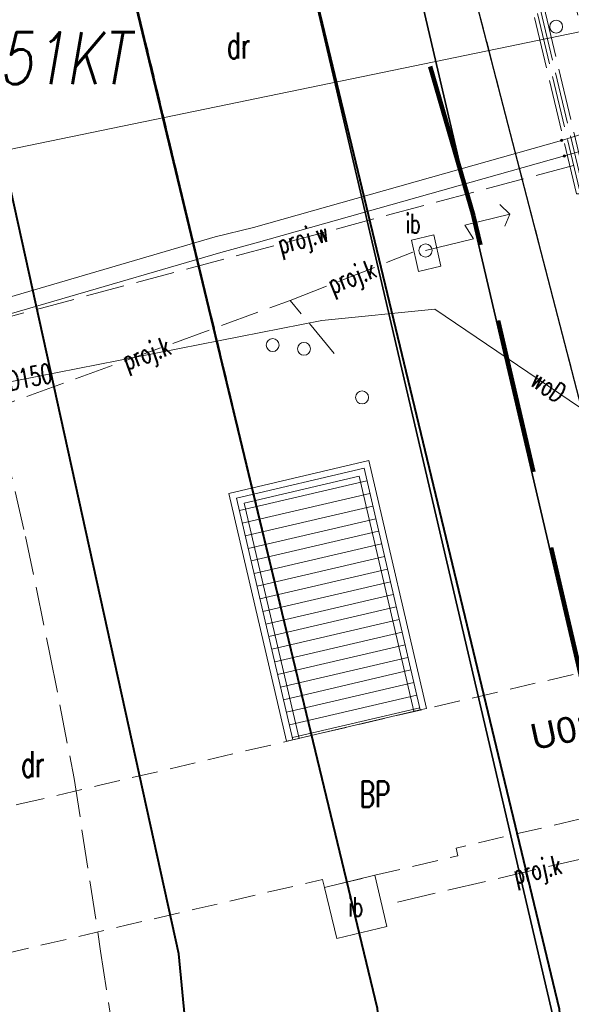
# Model space of a CAD drawing. Header units: metres. Extents: x 6567600 to 13135881, y 5574237 to 11149086.
# Tile 11 of 120: x 6567824 to 6567845, y 5574409 to 5574447. Entities that reach past the tile are written whole.
import ezdxf
from ezdxf.enums import TextEntityAlignment as Align

# ---------------------------------------------------------------- set-up
doc = ezdxf.new("R2010")
doc.units = ezdxf.units.M
for name, pattern in [('zzzxref_260316$0$_MDCP$0$2.0_1.0', [3, 2, -1]), ('zzzxref_260316$0$_MDCP$0$L_0_03', [1, 0.5, -0.5]), ('zzzxref_260316$0$_MDCP$0$L_0_04', [1.5, 1, -0.5]), ('zzzxref_260316$0$_MDCP$0$L_2_50', [2.5, 2, -0.5]), ('zzzxref_260316$0$_MDCP$1$L_0_06', [2, 1.5, -0.5])]:
    doc.linetypes.add(name, pattern=pattern)
for name, color, linetype, lineweight in [('zzzxref_260316$0$_MDCP$0$EGB_DzialkaEwidencyjna', 7, 'Continuous', 18), ('zzzxref_260316$0$_MDCP$0$EGB_Klasouzytek', 92, 'Continuous', 18), ('zzzxref_260316$0$_MDCP$0$EGB_KonturUzytkuGruntowego', 92, 'Continuous', 18), ('zzzxref_260316$0$_MDCP$0$GES_InneUrzadzeniaTowarzyszace', 7, 'Continuous', 18), ('zzzxref_260316$0$_MDCP$0$GES_InneUrzadzeniaTowarzyszace_P', 7, 'Continuous', 18), ('zzzxref_260316$0$_MDCP$0$GES_PrzewodCieplowniczy', 212, 'Continuous', 18), ('zzzxref_260316$0$_MDCP$0$GES_PrzewodElektroenergetyczny_Projektowany', 7, 'Continuous', 18), ('zzzxref_260316$0$_MDCP$0$GES_PrzewodKanalizacyjny_Projektowany', 7, 'Continuous', 18), ('zzzxref_260316$0$_MDCP$0$GES_Rzedna', 7, 'Continuous', 18), ('zzzxref_260316$0$_MDCP$0$KR_ObiektKarto', 7, 'Continuous', 18), ('zzzxref_260316$0$_MDCP$0$MP_LINIE_REGULAC', 135, 'Continuous', 40), ('zzzxref_260316$0$_MDCP$0$OT_Budowle', 7, 'Continuous', 18), ('zzzxref_260316$0$_MDCP$0$OT_Komunikacja', 7, 'Continuous', 18), ('zzzxref_260316$0$_MDCP$0$Z_ZAKRES', 214, 'Continuous', 90), ('zzzxref_260316$0$_MDCP$1$GES_PrzewodWodociagowy', 5, 'Continuous', 18), ('zzzxref_260316$0$_MDCP$1$GES_PrzewodWodociagowy_Projektowany', 7, 'Continuous', 18)]:
    doc.layers.add(name, color=color, linetype=linetype, lineweight=lineweight)
doc.layers.add('zzzxref_260316$0$PR1183 Chorzów Metalowców V09_TT$0$FORMA - Arch 01 - PZT-5 Opisy ogólne', color=7, linetype='Continuous')
doc.styles.add('zzzxref_260316$0$$TD_AUDIT_GENERATED_(9E133)', font='simplex.shx')
doc.styles.add('zzzxref_260316$0$$TD_AUDIT_GENERATED_(B0E6E)', font='arial.ttf')
doc.linetypes.add('zzzxref_260316$0$_MDCP$0$L_0_29_SHX', pattern='A,0,-0.25,-0.5,-0.5,-0.5,-0.5,-0.5,-0.5,-0.5,-0.5,[2,GML_DCP.shx,S=0.05,R=0,X=0,Y=0],-0.5,[3,GML_DCP.shx,S=0.05,R=0,X=0,Y=0],-0.25', length=5)
doc.linetypes.add('zzzxref_260316$0$_MDCP$0$MPNLZ', pattern='A,6,-2,[35,msgB.shx,S=0.016,R=0,X=-1,Y=0],6', length=14)

# ---------------------------------------------------------------- blocks, each defined once
blk = doc.blocks.new('zzzxref_260316$0$_MDCP$0$other_SUPS01_02')
at = {"linetype": 'Continuous', "lineweight": 13}
blk.add_hatch(color=0, dxfattribs=at).paths.add_polyline_path([(0, -0.091, 1), (0, 0.091, 1)])
at = {"color": 0, "linetype": 'Continuous', "lineweight": 13}
blk.add_circle((0, 0), 0.0906, dxfattribs=at)
blk = doc.blocks.new('zzzxref_260316$0$_MDCP$0$other_SUPY')
at = {"color": 0, "linetype": 'Continuous', "lineweight": 18, "flags": 128}
for points in [[(-1.2, 7), (-2.1, 6.4)], [(0, 0), (0, 3.8), (-1.2, 3.4), (-1.2, 7)], [(-1.2, 7), (-0.4, 6.4)]]:
    blk.add_lwpolyline(points, dxfattribs=at)
at = {"color": 0, "linetype": 'Continuous', "lineweight": 18}
blk.add_circle((0, 0), 0.51, dxfattribs=at)
blk = doc.blocks.new('zzzxref_260316$0$_MDCP$0$other_SUPP')
at = {"color": 0, "linetype": 'Continuous', "lineweight": 18}
blk.add_circle((0, 0), 0.5, dxfattribs=at)
blk = doc.blocks.new('zzzxref_260316$0$_MDCP$0$L_0_29_2')
at = {"color": 0, "linetype": 'Continuous', "lineweight": 13, "flags": 128}
blk.add_lwpolyline([(0, 0.5), (0, -0.5)], dxfattribs=at)
blk = doc.blocks.new('zzzxref_260316$0$_MDCP$0$L_0_29_1')
at = {"color": 0, "linetype": 'Continuous', "lineweight": 13, "flags": 128}
blk.add_lwpolyline([(0, -0.5), (0, 0.5)], dxfattribs=at)
blk = doc.blocks.new('zzzxref_260316$0$PR1183 Chorzów Metalowców V09_TT$0$Płaszczyzna odcinająca_1', base_point=(6567847.449, 5574417.53))
at = {"layer": 'zzzxref_260316$0$PR1183 Chorzów Metalowców V09_TT$0$FORMA - Arch 01 - PZT-5 Opisy ogólne', "color": 7, "lineweight": 5, "insert": (6567846.533, 5574417.623), "char_height": 1, "attachment_point": 9, "rotation": 12.1296, "style": 'zzzxref_260316$0$$TD_AUDIT_GENERATED_(B0E6E)'}
blk.add_mtext('\\A1;{\\pqr;\\pt0;\\fArial|b0|i0|c238|p0;\\W1.000000;U01}', dxfattribs=at)
blk = doc.blocks.new('zzzxref_260316')
at = {"layer": 'zzzxref_260316$0$_MDCP$0$EGB_DzialkaEwidencyjna', "linetype": 'Continuous', "lineweight": 18}
blk.add_line((6567837.912, 5574408.633), (6567824.598, 5574464.147), dxfattribs=at)
at = {"layer": 'zzzxref_260316$0$_MDCP$0$EGB_Klasouzytek', "lineweight": 18}
blk.add_lwpolyline([(6567843.288, 5574339.738), (6567840.22, 5574379.37), (6567837.97, 5574408.39), (6567824.54, 5574464.39), (6567815.07, 5574503.11), (6567813.39, 5574510.85)], dxfattribs=at)
at = {"layer": 'zzzxref_260316$0$_MDCP$0$EGB_KonturUzytkuGruntowego', "linetype": 'zzzxref_260316$0$_MDCP$0$L_0_03', "lineweight": 18}
blk.add_lwpolyline([(6567837.97, 5574408.39), (6567824.54, 5574464.39)], dxfattribs=at)
at = {"layer": 'zzzxref_260316$0$_MDCP$0$GES_InneUrzadzeniaTowarzyszace', "color": 7, "linetype": 'zzzxref_260316$0$_MDCP$0$L_0_04', "lineweight": 18, "flags": 128}
blk.add_lwpolyline([(6567824.12, 5574416.26), (6567827.3, 5574417.01), (6567834.71, 5574418.75), (6567848.14, 5574421.88), (6567853.26, 5574423.08), (6567854.58, 5574417.42), (6567851.37, 5574416.66), (6567849.43, 5574416.21), (6567849.36, 5574416.5), (6567847.12, 5574416), (6567841.02, 5574414.57), (6567841.09, 5574414.27), (6567837.88, 5574413.52), (6567835.93, 5574413.05), (6567835.86, 5574413.36), (6567830.97, 5574412.22), (6567828.31, 5574411.6), (6567825.37, 5574410.91), (6567822.44, 5574410.23), (6567821.18, 5574415.58)], close=True, dxfattribs=at)
at = {"layer": 'zzzxref_260316$0$_MDCP$0$GES_PrzewodCieplowniczy', "color": 212, "linetype": 'Continuous', "lineweight": 18}
for points in [[(6567847.7, 5574447.12), (6567847.86, 5574446.37), (6567848.67, 5574443.33), (6567848.81, 5574442.75), (6567848.71, 5574442.43), (6567848.52, 5574442.28), (6567847.98, 5574442.11), (6567845.21, 5574441.3), (6567833.29, 5574437.95), (6567831.92, 5574437.57), (6567819.001, 5574433.809)], [(6567818.911, 5574434.436), (6567831.7, 5574438.18), (6567833.19, 5574438.54), (6567845.1, 5574441.9), (6567847.36, 5574442.6), (6567848.03, 5574442.83), (6567848.14, 5574442.99), (6567848.2, 5574443.23), (6567848.09, 5574443.82), (6567847.18, 5574446.88)]]:
    blk.add_lwpolyline(points, dxfattribs=at)
at = {"layer": 'zzzxref_260316$0$_MDCP$0$GES_PrzewodElektroenergetyczny_Projektowany', "color": 1, "linetype": 'zzzxref_260316$0$_MDCP$0$L_2_50', "lineweight": 18}
for points in [[(6567862.97, 5574345.7), (6567860.87, 5574363.89), (6567859.4, 5574369.85), (6567857.55, 5574384.66), (6567852.95, 5574407.66), (6567856.75, 5574413.96), (6567850.78, 5574439.79), (6567845.68, 5574439.84), (6567840.19, 5574462.85)], [(6567863.13, 5574345.65), (6567861.02, 5574363.92), (6567859.55, 5574369.88), (6567857.7, 5574384.68), (6567853.11, 5574407.63), (6567856.91, 5574413.93), (6567850.9, 5574439.94), (6567845.79, 5574439.99), (6567840.33, 5574462.89)], [(6567863.28, 5574345.6), (6567861.17, 5574363.95), (6567859.7, 5574369.91), (6567857.85, 5574384.71), (6567853.27, 5574407.6), (6567857.07, 5574413.91), (6567851.02, 5574440.09), (6567845.91, 5574440.13), (6567840.48, 5574462.92)], [(6567863.44, 5574345.55), (6567861.32, 5574363.97), (6567859.85, 5574369.93), (6567858, 5574384.73), (6567853.42, 5574407.58), (6567857.22, 5574413.88), (6567851.14, 5574440.24), (6567846.03, 5574440.28), (6567840.62, 5574462.96)]]:
    blk.add_lwpolyline(points, dxfattribs=at)
at = {"layer": 'zzzxref_260316$0$_MDCP$0$GES_PrzewodKanalizacyjny_Projektowany', "color": 36, "linetype": 'zzzxref_260316$0$_MDCP$1$L_0_06', "lineweight": 18, "flags": 128}
for points in [[(6567834.61, 5574435.72), (6567839.35, 5574437.58)], [(6567820.67, 5574430.64), (6567834.61, 5574435.72), (6567836.51, 5574433.43)], [(6567849.95, 5574415.11), (6567838.36, 5574412.39)]]:
    blk.add_lwpolyline(points, dxfattribs=at)
at = {"layer": 'zzzxref_260316$0$_MDCP$0$KR_ObiektKarto', "linetype": 'Continuous', "lineweight": 18, "flags": 128}
for points in [[(6567837.573, 5574428.753), (6567832.641, 5574427.606)], [(6567837.687, 5574428.266), (6567832.755, 5574427.119)], [(6567837.8, 5574427.779), (6567832.868, 5574426.632)], [(6567837.913, 5574427.292), (6567832.982, 5574426.145)], [(6567838.026, 5574426.805), (6567833.096, 5574425.658)], [(6567838.14, 5574426.318), (6567833.21, 5574425.171)], [(6567838.253, 5574425.831), (6567833.323, 5574424.684)], [(6567838.366, 5574425.344), (6567833.437, 5574424.198)], [(6567838.479, 5574424.857), (6567833.551, 5574423.711)], [(6567838.593, 5574424.37), (6567833.665, 5574423.224)], [(6567838.706, 5574423.883), (6567833.778, 5574422.737)], [(6567838.819, 5574423.396), (6567833.892, 5574422.25)], [(6567838.932, 5574422.909), (6567834.006, 5574421.763)], [(6567839.046, 5574422.422), (6567834.12, 5574421.276)], [(6567839.159, 5574421.935), (6567834.233, 5574420.789)], [(6567839.272, 5574421.448), (6567834.347, 5574420.302)], [(6567839.386, 5574420.961), (6567834.461, 5574419.816)], [(6567839.499, 5574420.474), (6567834.575, 5574419.329)], [(6567839.612, 5574419.987), (6567834.689, 5574418.842)]]:
    blk.add_lwpolyline(points, dxfattribs=at)
at = {"layer": 'zzzxref_260316$0$_MDCP$0$MP_LINIE_REGULAC', "linetype": 'zzzxref_260316$0$_MDCP$0$MPNLZ', "flags": 128}
blk.add_lwpolyline([(6567850.203, 5574340.64), (6567845.014, 5574408.349), (6567815.314, 5574531.714), (6567826.921, 5574548.2), (6567848.668, 5574553.025)], dxfattribs=at)
at = {"layer": 'zzzxref_260316$0$_MDCP$0$MP_LINIE_REGULAC', "linetype": 'Continuous'}
for points in [[(6567837.155, 5574338.938), (6567830.301, 5574410.488), (6567815.244, 5574478.805), (6567809.616, 5574504.76)], [(6567828.37, 5574448.208), (6567837.97, 5574408.39), (6567843.24, 5574340.36), (6567843.288, 5574339.738)]]:
    blk.add_lwpolyline(points, dxfattribs=at)
at = {"layer": 'zzzxref_260316$0$_MDCP$0$OT_Budowle', "linetype": 'Continuous', "lineweight": 18}
for p, q in [((6567832.23, 5574428.266), (6567837.647, 5574429.541)), ((6567837.647, 5574429.541), (6567839.874, 5574419.967)), ((6567832.83, 5574427.894), (6567837.273, 5574428.939)), ((6567837.273, 5574428.939), (6567839.386, 5574419.853)), ((6567834.467, 5574418.693), (6567832.23, 5574428.266)), ((6567834.953, 5574418.807), (6567832.83, 5574427.894))]:
    blk.add_line(p, q, dxfattribs=at)
at = {"layer": 'zzzxref_260316$0$_MDCP$0$OT_Budowle', "linetype": 'zzzxref_260316$0$_MDCP$0$L_0_29_SHX', "lineweight": 18}
for p, q in [((6567832.53, 5574428.08), (6567837.46, 5574429.24)), ((6567837.46, 5574429.24), (6567839.63, 5574419.91)), ((6567834.71, 5574418.75), (6567832.53, 5574428.08))]:
    blk.add_line(p, q, dxfattribs=at)
at = {"layer": 'zzzxref_260316$0$_MDCP$0$OT_Budowle', "color": 7, "linetype": 'Continuous', "lineweight": 18, "flags": 128}
for points in [[(6567840.16, 5574438.25), (6567840.43, 5574437.05), (6567839.56, 5574436.84), (6567839.29, 5574438.05)], [(6567837.88, 5574413.52), (6567838.34, 5574411.54), (6567836.41, 5574411.08), (6567835.93, 5574413.05)]]:
    blk.add_lwpolyline(points, close=True, dxfattribs=at)
at = {"layer": 'zzzxref_260316$0$_MDCP$0$OT_Komunikacja', "color": 7, "linetype": 'Continuous', "lineweight": 25, "flags": 128}
blk.add_lwpolyline([(6567856.09, 5574372.83), (6567857, 5574372.9), (6567856.31, 5574378.9), (6567855.79, 5574382.87), (6567855.18, 5574386.83), (6567854.51, 5574390.76), (6567853.78, 5574394.71), (6567853.05, 5574398.63), (6567852.19, 5574402.6), (6567849.76, 5574413.26), (6567845.96, 5574431.22), (6567840.92, 5574450.67)], dxfattribs=at)
at = {"layer": 'zzzxref_260316$0$_MDCP$0$OT_Komunikacja', "color": 7, "linetype": 'Continuous', "lineweight": 35}
for points in [[(6567821.69, 5574506.72), (6567844.97, 5574407.21), (6567845.53, 5574404.75), (6567846.07, 5574402.32), (6567847.1, 5574397.41), (6567847.57, 5574394.98), (6567847.771, 5574393.56), (6567848.45, 5574390.06), (6567848.87, 5574387.58), (6567849.27, 5574385.1), (6567849.64, 5574382.63), (6567850, 5574380.17), (6567850.33, 5574377.66), (6567850.64, 5574375.19), (6567851.22, 5574370.13), (6567851.46, 5574367.75), (6567851.69, 5574365.27), (6567851.9, 5574362.77), (6567852.1, 5574360.28), (6567852.26, 5574357.8)], [(6567825.64, 5574507.36), (6567848.98, 5574407.6), (6567849.55, 5574405.16), (6567850.09, 5574402.71), (6567850.6, 5574400.27), (6567851.1, 5574397.82), (6567851.58, 5574395.37), (6567852.04, 5574392.91), (6567852.48, 5574390.43), (6567852.89, 5574387.97), (6567853.29, 5574385.49), (6567853.67, 5574383.03), (6567854.02, 5574380.55), (6567854.35, 5574378.08), (6567854.66, 5574375.6), (6567854.97, 5574373.1), (6567855.23, 5574370.61), (6567855.48, 5574368.14), (6567855.71, 5574365.66), (6567855.92, 5574363.17), (6567856.1, 5574360.65), (6567856.28, 5574358.16)]]:
    blk.add_lwpolyline(points, dxfattribs=at)
at = {"layer": 'zzzxref_260316$0$_MDCP$0$OT_Komunikacja', "color": 7, "linetype": 'zzzxref_260316$0$_MDCP$0$L_0_04', "lineweight": 18, "flags": 128}
blk.add_lwpolyline([(6567947.515, 5574455.698), (6567948.396, 5574450.424), (6567948.648, 5574448.732), (6567948.975, 5574446.476), (6567949.265, 5574444.281), (6567949.478, 5574440.508), (6567949.478, 5574438.827), (6567949.548, 5574436.345), (6567949.466, 5574434.494), (6567949.331, 5574431.506), (6567949.013, 5574428.567), (6567948.397, 5574424.452), (6567947.845, 5574421.592), (6567946.958, 5574417.848), (6567946.194, 5574415.206), (6567944.955, 5574411.463), (6567944.22, 5574409.565), (6567943.335, 5574407.431), (6567941.896, 5574404.446), (6567940.723, 5574402.331), (6567939.781, 5574400.677), (6567938.516, 5574398.665), (6567936.744, 5574396.084), (6567934.465, 5574393.243), (6567932.327, 5574390.844), (6567928.971, 5574387.543), (6567926.7, 5574385.54), (6567925.032, 5574384.195), (6567923.337, 5574382.935), (6567920.797, 5574381.179), (6567917.606, 5574379.366), (6567914.527, 5574377.737), (6567911.816, 5574376.502), (6567909.558, 5574375.579), (6567907.269, 5574374.816), (6567903.606, 5574373.672), (6567899.382, 5574372.528), (6567894.891, 5574371.274), (6567878.894, 5574366.917), (6567867.949, 5574363.87), (6567863.154, 5574362.61), (6567857.11, 5574361.35), (6567856.863, 5574364.456), (6567856.582, 5574368.039), (6567856.09, 5574372.83), (6567857, 5574372.9), (6567856.31, 5574378.9), (6567855.79, 5574382.87), (6567855.18, 5574386.83), (6567854.51, 5574390.76), (6567853.78, 5574394.71), (6567853.05, 5574398.63), (6567852.19, 5574402.6), (6567849.76, 5574413.26), (6567849.89, 5574414.22), (6567851.83, 5574414.67), (6567851.37, 5574416.66), (6567854.58, 5574417.42), (6567850.88, 5574432.39), (6567845.96, 5574431.22), (6567840.92, 5574450.67), (6567838.96, 5574456.25), (6567831.07, 5574490.06), (6567830.27, 5574495.98), (6567829, 5574501.83), (6567827.92, 5574506.7), (6567826.86, 5574511.56), (6567826.08, 5574515.52), (6567825.4, 5574519.47), (6567824.95, 5574522.44), (6567824.5, 5574526.43), (6567824.25, 5574529.43), (6567824.08, 5574532.42), (6567824.01, 5574536.4), (6567824.25, 5574539.41), (6567825.44, 5574545.29), (6567826.09, 5574547.18), (6567826.92, 5574548.98), (6567827.87, 5574550.71), (6567829, 5574552.37), (6567849.24, 5574556.86), (6567847.84, 5574562.43), (6567850.42, 5574563.07), (6567851, 5574562.82), (6567857.08, 5574558.64), (6567878.36, 5574563.51), (6567907.32, 5574570.28), (6567907.73, 5574567.88), (6567878.94, 5574561.2), (6567857.62, 5574556.33), (6567833.07, 5574550.68), (6567832.17, 5574550.48), (6567830.79, 5574549.8), (6567829.67, 5574548.79), (6567828.68, 5574547.02), (6567827.68, 5574544.22), (6567827.06, 5574541.37), (6567826.61, 5574538.33), (6567826.47, 5574535.3), (6567826.62, 5574531.27), (6567826.93, 5574527.32), (6567827.29, 5574523.8), (6567827.81, 5574520.34), (6567828.64, 5574515.44), (6567829.22, 5574512.47), (6567831.34, 5574502.7), (6567832, 5574502.04), (6567832.86, 5574501.86), (6567835.48, 5574490.39), (6567838.69, 5574476.72), (6567840.94, 5574477.22), (6567842.1, 5574472.29), (6567839.84, 5574471.76), (6567843.24, 5574457.14), (6567846.41, 5574443.89), (6567846.82, 5574442.27), (6567847.04, 5574441.61), (6567847.42, 5574441.08), (6567847.97, 5574440.71), (6567848.63, 5574440.56), (6567849.32, 5574440.61), (6567851.19, 5574441.04), (6567854.02, 5574429.39), (6567857.72, 5574414.07), (6567855.38, 5574413.53), (6567854.43, 5574412.7), (6567853.63, 5574411.68), (6567853.17, 5574410.72), (6567853.12, 5574409.71), (6567854.26, 5574404.84), (6567855.51, 5574399), (6567857.01, 5574391.2), (6567857.79, 5574386.18), (6567858.35, 5574382.21), (6567859.02, 5574377.27), (6567859.909, 5574368.887), (6567860.055, 5574367.78), (6567860.402, 5574366.895), (6567861.348, 5574365.757), (6567862.743, 5574365.112), (6567863.812, 5574364.983), (6567864.873, 5574365.082), (6567875.385, 5574368.045), (6567887.169, 5574371.344), (6567894.86, 5574373.433), (6567904.193, 5574375.979), (6567909.986, 5574377.842), (6567913.714, 5574379.575), (6567916.29, 5574380.93), (6567919.833, 5574382.929), (6567921.94, 5574384.465), (6567924.837, 5574386.597), (6567926.974, 5574388.488), (6567928.91, 5574390.273), (6567932.797, 5574394.443), (6567936.263, 5574399.014), (6567938.789, 5574403.047), (6567940.719, 5574406.619), (6567942.6, 5574410.97), (6567944.237, 5574415.951), (6567945.095, 5574418.932), (6567946.005, 5574422.667), (6567946.916, 5574428.255), (6567947.357, 5574433.537), (6567947.446, 5574438.626), (6567947.184, 5574444.294), (6567946.685, 5574448.233), (6567946.054, 5574452.175), (6567945.029, 5574458.386), (6567942.856, 5574469.729), (6567945.871, 5574465.435)], close=True, dxfattribs=at)
at = {"layer": 'zzzxref_260316$0$_MDCP$0$OT_Komunikacja', "color": 7, "linetype": 'zzzxref_260316$0$_MDCP$1$L_0_06', "lineweight": 18}
blk.add_lwpolyline([(6567817.142, 5574457.023), (6567819.924, 5574445.478), (6567821.705, 5574438.078), (6567824.37, 5574426.61), (6567825.318, 5574422.062), (6567826.252, 5574417.257), (6567827.277, 5574410.583), (6567828.114, 5574405.156), (6567829.154, 5574397.295), (6567830.088, 5574389.183), (6567830.723, 5574381.004), (6567831.569, 5574370.079), (6567831.824, 5574366.948), (6567841.8, 5574366.55), (6567842.76, 5574365.31), (6567844, 5574364.26), (6567845.73, 5574363.2), (6567847.691, 5574362.286), (6567848.554, 5574361.921), (6567850.92, 5574360.92), (6567851.08, 5574358.976)], dxfattribs=at)
at = {"layer": 'zzzxref_260316$0$_MDCP$0$OT_Komunikacja', "color": 7, "linetype": 'Continuous', "lineweight": 18, "flags": 128}
blk.add_lwpolyline([(6567832.53, 5574428.08), (6567837.46, 5574429.24), (6567839.63, 5574419.91), (6567834.71, 5574418.75)], close=True, dxfattribs=at)
at = {"layer": 'zzzxref_260316$0$_MDCP$0$Z_ZAKRES', "linetype": 'zzzxref_260316$0$_MDCP$0$2.0_1.0', "lineweight": 140, "ltscale": 3}
blk.add_lwpolyline([(6567820.407, 5574555.719), (6567847.232, 5574561.997), (6567929.356, 5574581.206), (6567956.443, 5574443.911), (6567955.827, 5574425.481), (6567951.015, 5574407.07), (6567933.777, 5574381.866), (6567907.312, 5574367.318), (6567855.739, 5574355.65), (6567852.582, 5574378.747), (6567848.105, 5574411.572), (6567841.693, 5574438.994), (6567818.946, 5574517.253)], close=True, dxfattribs=at)
at = {"layer": 'zzzxref_260316$0$_MDCP$1$GES_PrzewodWodociagowy', "color": 5, "linetype": 'Continuous', "lineweight": 18}
for points in [[(6567818.054, 5574440.375), (6567892.06, 5574455.65), (6567958.853, 5574454.349)], [(6567840.2, 5574435.385), (6567835.835, 5574434.943), (6567819.305, 5574431.705)]]:
    blk.add_lwpolyline(points, dxfattribs=at)
at = {"layer": 'zzzxref_260316$0$_MDCP$1$GES_PrzewodWodociagowy', "color": 5, "linetype": 'Continuous', "lineweight": 18, "flags": 128}
blk.add_lwpolyline([(6567840.2, 5574435.385), (6567848.987, 5574429.438)], dxfattribs=at)
at = {"layer": 'zzzxref_260316$0$_MDCP$1$GES_PrzewodWodociagowy_Projektowany', "color": 5, "linetype": 'zzzxref_260316$0$_MDCP$1$L_0_06', "lineweight": 18}
blk.add_lwpolyline([(6567818.999, 5574433.824), (6567848.16, 5574441.63), (6567854.05, 5574443.19), (6567857.1, 5574432.08), (6567858.03, 5574432.38)], dxfattribs=at)
at = {"layer": 'zzzxref_260316$0$_MDCP$0$GES_InneUrzadzeniaTowarzyszace_P', "linetype": 'Continuous', "xscale": 0.5, "yscale": 0.5, "zscale": 0.5}
for p in [(6567844.889, 5574446.293), (6567833.929, 5574433.997), (6567835.139, 5574433.852), (6567837.384, 5574431.974)]:
    blk.add_blockref('zzzxref_260316$0$_MDCP$0$other_SUPP', p, dxfattribs=at)
at = {"layer": 'zzzxref_260316$0$_MDCP$0$GES_InneUrzadzeniaTowarzyszace_P', "linetype": 'Continuous', "xscale": 0.5, "yscale": 0.5, "zscale": 0.5, "rotation": 283.5704343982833}
blk.add_blockref('zzzxref_260316$0$_MDCP$0$other_SUPY', (6567839.84, 5574437.65), dxfattribs=at)
at = {"layer": 'zzzxref_260316$0$_MDCP$0$GES_Rzedna', "color": 212, "linetype": 'Continuous', "xscale": 0.5, "yscale": 0.5, "zscale": 0.5}
for p in [(6567845.1, 5574441.9), (6567845.21, 5574441.3)]:
    blk.add_blockref('zzzxref_260316$0$_MDCP$0$other_SUPS01_02', p, dxfattribs=at)
at = {"layer": 'zzzxref_260316$0$_MDCP$0$OT_Budowle', "color": 7, "linetype": 'Continuous', "xscale": 0.5, "yscale": 0.5, "zscale": 0.5}
for name, p, rotation in [('zzzxref_260316$0$_MDCP$0$L_0_29_2', (6567839.63, 5574419.91), 103.09), ('zzzxref_260316$0$_MDCP$0$L_0_29_1', (6567834.71, 5574418.75), 103.15)]:
    blk.add_blockref(name, p, dxfattribs=dict(at, rotation=rotation))
at = {"layer": 'zzzxref_260316$0$PR1183 Chorzów Metalowców V09_TT$0$FORMA - Arch 01 - PZT-5 Opisy ogólne', "color": 7, "lineweight": 35}
blk.add_blockref('zzzxref_260316$0$PR1183 Chorzów Metalowców V09_TT$0$Płaszczyzna odcinająca_1', (6567847.449, 5574418.78), dxfattribs=at)
at = {"layer": 'zzzxref_260316$0$_MDCP$0$EGB_KonturUzytkuGruntowego', "lineweight": 20, "style": 'zzzxref_260316$0$$TD_AUDIT_GENERATED_(9E133)', "width": 0.66}
for p in [(6567832.61, 5574445.563), (6567824.654, 5574417.813)]:
    blk.add_text('dr', height=1, dxfattribs=at).set_placement(p, align=Align.MIDDLE_CENTER)
at = {"layer": 'zzzxref_260316$0$_MDCP$0$GES_InneUrzadzeniaTowarzyszace', "color": 7, "lineweight": 20, "style": 'zzzxref_260316$0$$TD_AUDIT_GENERATED_(9E133)', "width": 0.66}
blk.add_text('BP', height=1, dxfattribs=at).set_placement((6567837.88, 5574416.655), align=Align.MIDDLE_CENTER)
at = {"layer": 'zzzxref_260316$0$_MDCP$0$GES_PrzewodKanalizacyjny_Projektowany', "color": 36, "lineweight": 15, "style": 'zzzxref_260316$0$$TD_AUDIT_GENERATED_(9E133)', "width": 0.66}
for rotation, p in [(-338.6, (6567836.98, 5574436.65)), (-340, (6567829.038, 5574433.689)), (-346.8, (6567844.155, 5574413.75))]:
    blk.add_text('proj.k', height=0.75, rotation=rotation, dxfattribs=at).set_placement(p, align=Align.MIDDLE_CENTER)
at = {"layer": 'zzzxref_260316$0$_MDCP$0$MP_LINIE_REGULAC', "linetype": 'Continuous', "style": 'zzzxref_260316$0$$TD_AUDIT_GENERATED_(9E133)', "oblique": 10, "width": 0.75}
blk.add_text('51KT', height=2, dxfattribs=at).set_placement((6567823.355, 5574444.076))
at = {"layer": 'zzzxref_260316$0$_MDCP$0$OT_Budowle', "color": 7, "lineweight": 15, "style": 'zzzxref_260316$0$$TD_AUDIT_GENERATED_(9E133)', "width": 0.66}
for p in [(6567839.353, 5574438.688), (6567837.135, 5574412.3)]:
    blk.add_text('ib', height=0.75, dxfattribs=at).set_placement(p, align=Align.MIDDLE_CENTER)
at = {"layer": 'zzzxref_260316$0$_MDCP$1$GES_PrzewodWodociagowy', "color": 5, "lineweight": 15, "style": 'zzzxref_260316$0$$TD_AUDIT_GENERATED_(9E133)', "width": 0.66}
for s, rotation, p in [('woD150', -348.9, (6567824.107, 5574432.681)), ('woD', -34.1, (6567844.594, 5574432.411))]:
    blk.add_text(s, height=0.75, rotation=rotation, dxfattribs=at).set_placement(p, align=Align.MIDDLE_CENTER)
at = {"layer": 'zzzxref_260316$0$_MDCP$1$GES_PrzewodWodociagowy_Projektowany', "color": 5, "lineweight": 15, "style": 'zzzxref_260316$0$$TD_AUDIT_GENERATED_(9E133)', "width": 0.66}
blk.add_text('proj.w', height=0.75, rotation=-345, dxfattribs=at).set_placement((6567835.091, 5574438.131), align=Align.MIDDLE_CENTER)

msp = doc.modelspace()

# ---------------------------------------------------------------- block references
at = {"ltscale": 0.5}
msp.add_blockref('zzzxref_260316', (0, 0), dxfattribs=at)

doc.saveas('drawing.dxf')
